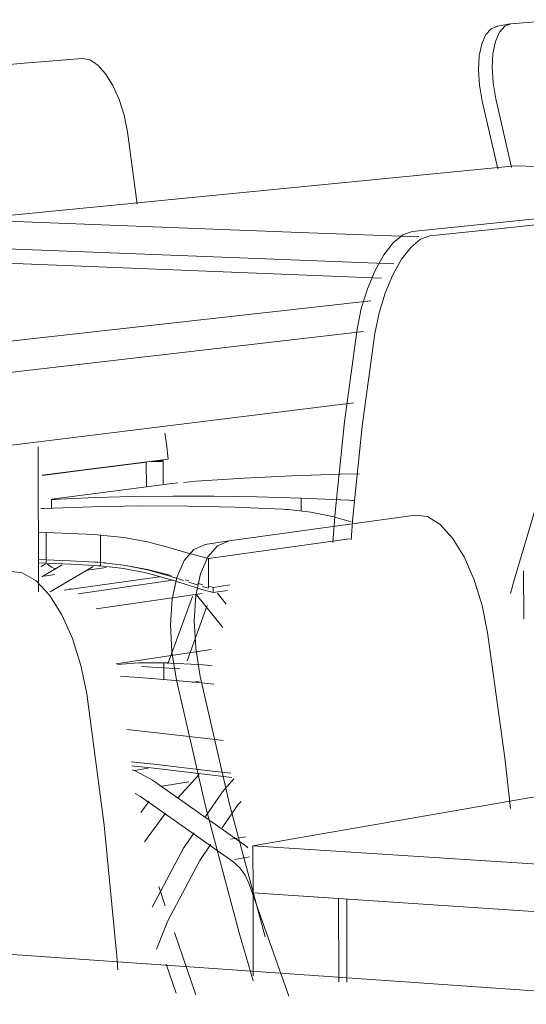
# Model space of a CAD drawing. Header units: metres. Extents: x -32 to 90, y -28 to 32.
# Tile 112 of 148: x 90.076308 to 90.077294, y 1.774019 to 1.775938. Entities that reach past the tile are written whole.
import ezdxf

# ---------------------------------------------------------------- set-up
doc = ezdxf.new("R2010")
doc.units = ezdxf.units.M
doc.layers.add('A-WALL', color=113, linetype='Continuous', lineweight=18)
doc.layers.add('I-FURN', color=30, linetype='Continuous', lineweight=18)

msp = doc.modelspace()

# ---------------------------------------------------------------- linework, layer by layer
at = {"layer": 'A-WALL', "lineweight": 9}
msp.add_line((90.0765449, 1.7746773), (90.0766196, 1.774673), dxfattribs=at)
at = {"layer": 'I-FURN', "lineweight": 9}
for p, q in [((90.0773656, 1.7759383), (90.0772643, 1.7759301)), ((90.0772353, 1.7759253), (90.0772618, 1.77593)), ((90.0764293, 1.7758624), (90.076316, 1.7758533)), ((90.076316, 1.7758533), (90.0762012, 1.775844)), ((90.0772385, 1.7756474), (90.077208, 1.7757797)), ((90.0772347, 1.7757843), (90.0772656, 1.7756502)), ((90.0765362, 1.7755786), (90.0765172, 1.7757199)), ((90.0772722, 1.7756535), (90.0761997, 1.7755484)), ((90.0787143, 1.7756034), (90.0772722, 1.7756535)), ((90.0772053, 1.775539), (90.0773366, 1.7755528)), ((90.0761997, 1.7755484), (90.0768533, 1.7755236)), ((90.0770718, 1.7755251), (90.0772053, 1.775539)), ((90.0772397, 1.7755307), (90.0771063, 1.7755166)), ((90.0773709, 1.7755445), (90.0772397, 1.7755307)), ((90.0768533, 1.7755236), (90.0770849, 1.7755148)), ((90.0768534, 1.7754693), (90.0761998, 1.7754948)), ((90.0770125, 1.7754347), (90.0756089, 1.7754905)), ((90.0770359, 1.7754621), (90.0768534, 1.7754693)), ((90.0760562, 1.7752855), (90.0769913, 1.7753904)), ((90.0769771, 1.7753303), (90.0760513, 1.7752231)), ((90.076958, 1.7751911), (90.076102, 1.775085)), ((90.0763435, 1.7751053), (90.0763439, 1.7748228)), ((90.0765553, 1.7750756), (90.076431, 1.7750598)), ((90.0764586, 1.7750642), (90.0765964, 1.7750818)), ((90.0765542, 1.7750273), (90.0765541, 1.7750763)), ((90.0765964, 1.7750818), (90.0765746, 1.7750783)), ((90.0765872, 1.7750778), (90.0765872, 1.7750332)), ((90.0763515, 1.7750505), (90.0764586, 1.7750642)), ((90.076431, 1.7750598), (90.0763518, 1.7750496)), ((90.0765993, 1.7750334), (90.0763744, 1.775004)), ((90.0763692, 1.7749852), (90.0763692, 1.7750032)), ((90.0763744, 1.775004), (90.0763704, 1.7750034)), ((90.0768559, 1.7750053), (90.0768559, 1.7749799)), ((90.0770782, 1.7749725), (90.0768988, 1.7749478)), ((90.0763444, 1.7749391), (90.0763589, 1.7749386)), ((90.0763589, 1.7749386), (90.076359, 1.7748853)), ((90.0768988, 1.7749478), (90.0767154, 1.7749224)), ((90.0764648, 1.7748802), (90.0764648, 1.7749336)), ((90.0766685, 1.7749153), (90.0767147, 1.7749225)), ((90.076675, 1.7748875), (90.0769498, 1.7749259)), ((90.0763445, 1.7748858), (90.076359, 1.7748852)), ((90.076359, 1.7748853), (90.0763445, 1.7748858)), ((90.076359, 1.7748785), (90.0763445, 1.7748791)), ((90.076359, 1.7748852), (90.076359, 1.7748785)), ((90.0764754, 1.7748793), (90.0764648, 1.7748802)), ((90.0764649, 1.7748734), (90.0764648, 1.7748801)), ((90.0764648, 1.7748801), (90.0765106, 1.774875)), ((90.076675, 1.7748875), (90.076675, 1.7748343)), ((90.0763579, 1.7748771), (90.0763491, 1.7748719)), ((90.0763507, 1.7748519), (90.0763902, 1.7748754)), ((90.0764508, 1.7748725), (90.0763669, 1.7748227)), ((90.0764397, 1.7748654), (90.0764761, 1.7748704)), ((90.0765565, 1.7748657), (90.0765106, 1.7748748)), ((90.0766023, 1.7748528), (90.0765566, 1.7748657)), ((90.077289, 1.7748639), (90.0772892, 1.77477)), ((90.0763561, 1.7748537), (90.0763762, 1.7748565)), ((90.07658, 1.774852), (90.0763939, 1.7748258)), ((90.0764213, 1.7748191), (90.0766061, 1.7748453)), ((90.0766264, 1.7748451), (90.0766023, 1.7748528)), ((90.0766297, 1.7748465), (90.0766368, 1.7748444)), ((90.0772632, 1.7748193), (90.0772702, 1.7748435)), ((90.0764039, 1.7748284), (90.0764096, 1.774828)), ((90.0766751, 1.7748302), (90.0766636, 1.7748335)), ((90.076675, 1.7748339), (90.0766751, 1.7748302)), ((90.0766756, 1.7748337), (90.0766842, 1.7748315)), ((90.0766842, 1.7748315), (90.0767169, 1.7748362)), ((90.0766842, 1.7748315), (90.0766842, 1.7748213)), ((90.0766842, 1.7748213), (90.0767122, 1.7748253)), ((90.0766925, 1.7748203), (90.0767096, 1.7747989)), ((90.0766627, 1.7748194), (90.0764563, 1.7747897)), ((90.076596, 1.7746822), (90.0766438, 1.7748135)), ((90.0766519, 1.7748172), (90.0767031, 1.7747531)), ((90.0766728, 1.7747963), (90.0766334, 1.7746881)), ((90.0764952, 1.7746824), (90.0766807, 1.7747103)), ((90.0765884, 1.7746846), (90.0765884, 1.7746511)), ((90.0765038, 1.7746581), (90.0765567, 1.7746545)), ((90.0766441, 1.7746463), (90.0766572, 1.7746484)), ((90.0784671, 1.7746239), (90.0767619, 1.7743276)), ((90.0765309, 1.7744745), (90.0765576, 1.7744788)), ((90.0765664, 1.7744556), (90.0767459, 1.7743291)), ((90.0766162, 1.7744221), (90.0766569, 1.774467)), ((90.0766831, 1.7744735), (90.0767187, 1.7744692)), ((90.0766367, 1.7744525), (90.0765851, 1.774444)), ((90.0765325, 1.7744297), (90.0765431, 1.7744235)), ((90.0767224, 1.7742969), (90.0765431, 1.7744235)), ((90.0765434, 1.7743925), (90.0765594, 1.7744145)), ((90.0765507, 1.7743356), (90.0765918, 1.7743916)), ((90.0767182, 1.7743403), (90.0767475, 1.7743454)), ((90.0767459, 1.7743291), (90.0767519, 1.7743239)), ((90.0767619, 1.7743276), (90.0779089, 1.7742539)), ((90.0767619, 1.7743276), (90.076762, 1.7742357)), ((90.076755, 1.774306), (90.0767266, 1.774301)), ((90.0765782, 1.7742485), (90.0765911, 1.7742109)), ((90.0768315, 1.7740345), (90.0767538, 1.7742547)), ((90.076762, 1.7742357), (90.0769287, 1.7742247)), ((90.0767623, 1.7740739), (90.076762, 1.7742357)), ((90.0779091, 1.7741597), (90.076762, 1.7742357)), ((90.0769287, 1.7742247), (90.0769289, 1.7740623)), ((90.0769444, 1.7742235), (90.0769447, 1.774062)), ((90.0788062, 1.7739406), (90.0757566, 1.7741529)), ((90.076609, 1.7741585), (90.0766504, 1.7740374)), ((90.0766125, 1.7740402), (90.0765931, 1.7740971))]:
    msp.add_line(p, q, dxfattribs=at)
for points in [[(90.077208, 1.7757797, 0), (90.077203, 1.7758106, 0), (90.0772012, 1.7758406, 0), (90.0772027, 1.775868, 0), (90.0772074, 1.7758913, 0), (90.0772152, 1.7759092, 0), (90.0772255, 1.7759208, 0), (90.0772378, 1.7759254, 0)], [(90.0772643, 1.7759301, 0), (90.0772521, 1.7759255, 0), (90.0772418, 1.7759139, 0), (90.077234, 1.7758959, 0), (90.0772293, 1.7758726, 0), (90.0772278, 1.7758452, 0), (90.0772296, 1.7758153, 0), (90.0772347, 1.7757843, 0)], [(90.0765172, 1.7757199, 0), (90.0765107, 1.7757521, 0), (90.0765011, 1.7757827, 0), (90.0764889, 1.7758102, 0), (90.0764749, 1.7758329, 0), (90.0764597, 1.7758498, 0), (90.0764442, 1.7758598, 0), (90.0764293, 1.7758624, 0)], [(90.0769647, 1.7753352, 0), (90.0769728, 1.775375, 0), (90.0769847, 1.7754138, 0), (90.0769996, 1.7754494, 0), (90.0770167, 1.7754797, 0), (90.0770351, 1.7755033, 0), (90.0770538, 1.7755186, 0), (90.0770718, 1.7755251, 0)], [(90.0771063, 1.7755166, 0), (90.0770884, 1.7755102, 0), (90.0770697, 1.7754948, 0), (90.0770513, 1.7754713, 0), (90.0770342, 1.7754409, 0), (90.0770193, 1.7754053, 0), (90.0770075, 1.7753665, 0), (90.0769994, 1.7753266, 0)], [(90.0772702, 1.7748435, 0), (90.0773216, 1.7750186, 0), (90.0773678, 1.7751957, 0), (90.0774087, 1.7753741, 0)], [(90.0769174, 1.774919, 0), (90.076922, 1.7749773, 0), (90.0769401, 1.7751546, 0), (90.0769647, 1.7753352, 0)], [(90.0769994, 1.7753266, 0), (90.0769747, 1.7751459, 0), (90.0769565, 1.7749684, 0), (90.0769529, 1.7749243, 0)], [(90.0765964, 1.7750818, 0), (90.0765937, 1.7751112, 0), (90.0765901, 1.7751325, 0)], [(90.0765638, 1.7750771, 0), (90.0765679, 1.775077, 0), (90.0765722, 1.7750769, 0), (90.0765764, 1.7750769, 0), (90.0765803, 1.775077, 0), (90.0765835, 1.7750771, 0), (90.0765858, 1.7750773, 0)], [(90.0765858, 1.7750773, 0), (90.0765871, 1.7750776, 0), (90.0765873, 1.7750778, 0), (90.0765863, 1.7750781, 0), (90.0765843, 1.7750784, 0), (90.0765814, 1.7750787, 0), (90.0765778, 1.7750789, 0)], [(90.0769693, 1.7750532, 0), (90.0769308, 1.7750524, 0), (90.0768382, 1.7750492, 0), (90.076745, 1.7750445, 0), (90.0766514, 1.7750383, 0)], [(90.0766153, 1.7750352, 0), (90.0766061, 1.7750342, 0), (90.0765993, 1.7750334, 0)], [(90.0766514, 1.7750383, 0), (90.0766387, 1.7750373, 0), (90.0766264, 1.7750362, 0)], [(90.0763695, 1.7750031, 0), (90.0763717, 1.7750029, 0), (90.076377, 1.7750031, 0), (90.0763851, 1.7750034, 0)], [(90.0763851, 1.7750034, 0), (90.076455, 1.7750065, 0), (90.0765287, 1.7750085, 0), (90.0766058, 1.7750095, 0), (90.0766862, 1.7750093, 0), (90.0767696, 1.7750079, 0), (90.0768559, 1.7750053, 0)], [(90.0769485, 1.7750013, 0), (90.0769021, 1.7750035, 0), (90.0768559, 1.7750053, 0)], [(90.076959, 1.7750007, 0), (90.0769542, 1.775001, 0), (90.0769485, 1.7750013, 0)], [(90.0767265, 1.7749879, 0), (90.0766353, 1.77499, 0), (90.0765427, 1.7749902, 0), (90.076449, 1.7749888, 0), (90.0763544, 1.7749856, 0), (90.0763488, 1.7749854, 0)], [(90.0767265, 1.7749879, 0), (90.0767729, 1.7749861, 0), (90.0768196, 1.7749839, 0)], [(90.0768196, 1.7749839, 0), (90.0768253, 1.7749835, 0), (90.0768309, 1.7749832, 0)], [(90.0769532, 1.7749591, 0), (90.0769169, 1.7749695, 0), (90.0768743, 1.7749781, 0), (90.0768309, 1.7749832, 0)], [(90.0772189, 1.7747436, 0), (90.0772081, 1.7747964, 0), (90.0771926, 1.7748464, 0), (90.077173, 1.7748908, 0), (90.0771506, 1.7749274, 0), (90.0771264, 1.7749541, 0), (90.0771019, 1.7749694, 0), (90.0770782, 1.7749725, 0)], [(90.0764532, 1.7749343, 0), (90.076406, 1.7749366, 0), (90.0763589, 1.7749386, 0)], [(90.0764648, 1.7749336, 0), (90.076459, 1.774934, 0), (90.0764532, 1.7749343, 0)], [(90.0764648, 1.7749336, 0), (90.0765105, 1.7749286, 0), (90.0765564, 1.7749201, 0), (90.0766023, 1.7749082, 0)], [(90.0767154, 1.7749224, 0), (90.076693, 1.7749128, 0), (90.0766741, 1.7748909, 0), (90.0766597, 1.774858, 0), (90.0766506, 1.7748157, 0), (90.0766475, 1.7747664, 0), (90.0766503, 1.7747128, 0), (90.0766591, 1.7746578, 0)], [(90.0766127, 1.7746508, 0), (90.0766039, 1.7747057, 0), (90.0766011, 1.7747593, 0), (90.0766043, 1.7748085, 0), (90.0766134, 1.7748508, 0), (90.0766278, 1.7748837, 0), (90.0766468, 1.7749056, 0), (90.0766692, 1.7749152, 0)], [(90.0766023, 1.7749082, 0), (90.0766263, 1.7749011, 0), (90.0766509, 1.774894, 0), (90.076675, 1.7748875, 0)], [(90.076359, 1.7748853, 0), (90.076406, 1.7748833, 0), (90.0764532, 1.7748809, 0)], [(90.0764533, 1.7748808, 0), (90.0764061, 1.7748832, 0), (90.076359, 1.7748852, 0)], [(90.076359, 1.7748785, 0), (90.0764065, 1.7748766, 0), (90.0764541, 1.7748742, 0)], [(90.0764532, 1.7748809, 0), (90.0764591, 1.7748806, 0), (90.0764648, 1.7748802, 0)], [(90.0764648, 1.7748801, 0), (90.0764591, 1.7748805, 0), (90.0764533, 1.7748808, 0)], [(90.0764381, 1.774624, 0), (90.0764269, 1.7746793, 0), (90.0764105, 1.7747316, 0), (90.0763896, 1.7747781, 0), (90.0763654, 1.7748164, 0), (90.0763393, 1.7748442, 0), (90.0763126, 1.7748601, 0), (90.0762867, 1.7748632, 0)], [(90.0763618, 1.7748766, 0), (90.0763692, 1.7748709, 0), (90.0763776, 1.7748669, 0)], [(90.0764541, 1.7748742, 0), (90.0764595, 1.7748738, 0), (90.0764649, 1.7748734, 0)], [(90.0766024, 1.7748464, 0), (90.0765566, 1.7748592, 0), (90.0765106, 1.7748682, 0), (90.0764649, 1.7748734, 0)], [(90.0765106, 1.774875, 0), (90.0765565, 1.7748665, 0), (90.0766023, 1.7748546, 0)], [(90.0766842, 1.7748213, 0), (90.0766575, 1.774829, 0), (90.0766297, 1.7748376, 0), (90.0766024, 1.7748464, 0)], [(90.0766545, 1.7748363, 0), (90.076651, 1.7748373, 0), (90.0766369, 1.7748418, 0)], [(90.0766545, 1.7748393, 0), (90.0766575, 1.7748385, 0), (90.0766645, 1.7748366, 0)], [(90.0772637, 1.7744007, 0), (90.0772524, 1.7744994, 0), (90.0772189, 1.7747436, 0)], [(90.0764978, 1.7746811, 0), (90.0765397, 1.7746844, 0), (90.0765884, 1.7746846, 0)], [(90.0766012, 1.774684, 0), (90.0765947, 1.7746843, 0), (90.0765884, 1.7746846, 0)], [(90.0766822, 1.7746791, 0), (90.0766538, 1.7746809, 0), (90.0766012, 1.774684, 0)], [(90.0766859, 1.7746428, 0), (90.0766562, 1.7746459, 0), (90.0765567, 1.7746545, 0)], [(90.0767621, 1.7740644, 0), (90.0767348, 1.774158, 0), (90.0766698, 1.7744023, 0), (90.0766127, 1.7746508, 0)], [(90.0766591, 1.7746578, 0), (90.0767164, 1.7744091, 0), (90.0767814, 1.7741645, 0), (90.0767855, 1.77415, 0)], [(90.0764986, 1.7740859, 0), (90.0764966, 1.7741122, 0), (90.0764718, 1.7743679, 0), (90.0764381, 1.774624, 0)], [(90.0765163, 1.7745545, 0), (90.0765687, 1.7745487, 0), (90.076683, 1.7745355, 0), (90.0767041, 1.7745329, 0)], [(90.0765247, 1.7744917, 0), (90.0765688, 1.7744868, 0), (90.0765688, 1.7744868, 0)], [(90.0767206, 1.7744608, 0), (90.0766831, 1.7744654, 0), (90.0765688, 1.7744789, 0), (90.0765257, 1.7744837, 0)], [(90.0765264, 1.774476, 0), (90.0765324, 1.7744741, 0), (90.0765664, 1.7744556, 0)], [(90.0765688, 1.7744868, 0), (90.0766831, 1.7744735, 0), (90.0766831, 1.7744735, 0)], [(90.0767249, 1.7744581, 0), (90.0767028, 1.774433, 0), (90.0766693, 1.7743845, 0)], [(90.0767386, 1.7744143, 0), (90.0767327, 1.7744076, 0), (90.0767018, 1.7743627, 0)], [(90.0766475, 1.7743529, 0), (90.0766268, 1.774323, 0), (90.0765657, 1.7742082, 0)], [(90.0766798, 1.7743307, 0), (90.0766582, 1.7742992, 0), (90.0765961, 1.7741813, 0), (90.0765739, 1.7741263, 0)], [(90.0767224, 1.7742969, 0), (90.076736, 1.7742848, 0), (90.0767465, 1.7742704, 0), (90.0767538, 1.7742547, 0)]]:
    msp.add_polyline3d(points, dxfattribs=at)

doc.saveas('drawing.dxf')
